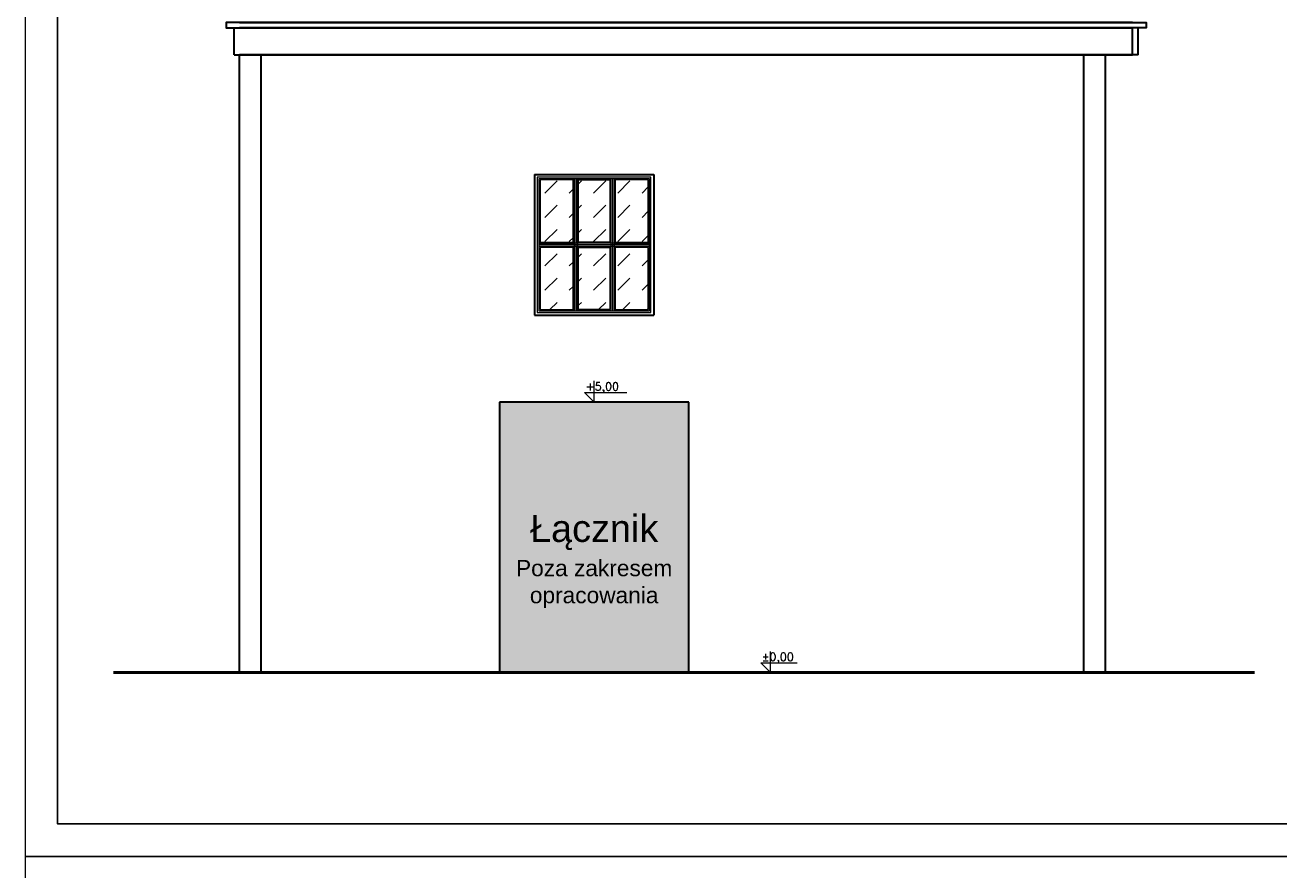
# Model space of a CAD drawing. Header units: millimetres. Extents: x 26456 to 42202, y 436 to 12316.
# Tile 19 of 36: x 35202 to 37519, y 3381 to 4943. Entities that reach past the tile are written whole.
import ezdxf

# ---------------------------------------------------------------- set-up
doc = ezdxf.new("R2010")
doc.units = ezdxf.units.MM
for name, color, linetype, lineweight in [('G-ANNO-TTLB', 6, 'Continuous', 9), ('G-ANNO-TTLB-MEDM', 33, 'Continuous', 25), ('Stolarka okienna', 140, 'Continuous', 15), ('Teren', 26, 'Continuous', 50), ('Wypełnienie ścian', 22, 'Continuous', 9), ('Ściany', 22, 'Continuous', 30)]:
    doc.layers.add(name, color=color, linetype=linetype, lineweight=lineweight)
doc.styles.get("Standard").update_dxf_attribs({"font": 'arial.ttf'})

msp = doc.modelspace()

# ---------------------------------------------------------------- hatches: boundary and pattern name
at = {"layer": 'Stolarka okienna'}
h = msp.add_hatch(dxfattribs=at)
h.set_pattern_fill('DASH', color=1, scale=10, angle=45)
h.set_pattern_definition([(45, (21255.412, 3914.196), (4e-15, 44.90128), [31.75, -31.75])])
h.paths.add_polyline_path([(36214.6, 4657.2), (36153.6, 4657.2), (36153.6, 4542.2), (36214.6, 4542.2)])
h.paths.add_polyline_path([(36282.6, 4657.2), (36224.6, 4657.2), (36224.6, 4542.2), (36282.6, 4542.2)])
h.paths.add_polyline_path([(36353.6, 4657.2), (36292.6, 4657.2), (36292.6, 4542.2), (36353.6, 4542.2)])
h.paths.add_polyline_path([(36353.6, 4532.2), (36292.6, 4532.2), (36292.6, 4417.2), (36353.6, 4417.2)])
h.paths.add_polyline_path([(36282.6, 4532.2), (36224.6, 4532.2), (36224.6, 4417.2), (36282.6, 4417.2)])
h.paths.add_polyline_path([(36214.6, 4532.2), (36153.6, 4532.2), (36153.6, 4417.2), (36214.6, 4417.2)])
at = {"layer": 'Wypełnienie ścian', "true_color": 0xc7c8ca}
h = msp.add_hatch(color=9, dxfattribs=at)
h.dxf.hatch_style = 1
h.paths.add_polyline_path([(36428.6, 4246.2), (36078.6, 4246.2), (36078.6, 3746.2), (36428.6, 3746.2)])

# ---------------------------------------------------------------- linework, layer by layer
at = {"layer": 'G-ANNO-TTLB'}
for points in [[(41202.1, 6376.5), (35202.1, 6376.5), (35202.1, 3406.5), (41202.1, 3406.5)], [(40202.1, 3406.5), (35202.1, 3406.5), (35202.1, 436.5), (40202.1, 436.5)]]:
    msp.add_lwpolyline(points, close=True, dxfattribs=at)
at = {"layer": 'G-ANNO-TTLB-MEDM'}
msp.add_lwpolyline([(41142.1, 6326.5), (35262.1, 6326.5), (35262.1, 3466.5), (41142.1, 3466.5)], close=True, dxfattribs=at)
at = {"layer": 'Stolarka okienna'}
for p, q in [((36253.6, 4246.2), (36235.8, 4264.1)), ((36235.8, 4264.1), (36314.2, 4264.1)), ((36253.6, 4246.2), (36253.6, 4285.4)), ((36579.2, 3746.2), (36579.2, 3785.4)), ((36579.2, 3746.2), (36561.3, 3764.1)), ((36561.3, 3764.1), (36628.5, 3764.1))]:
    msp.add_line(p, q, dxfattribs=at)
at = {"layer": 'Stolarka okienna', "color": 1}
for points in [[(36363.6, 4407.2), (36363.6, 4667.2), (36143.6, 4667.2), (36143.6, 4407.2), (36363.6, 4407.2)], [(36216.6, 4659.2), (36151.6, 4659.2), (36151.6, 4540.2), (36216.6, 4540.2), (36216.6, 4659.2)], [(36216.6, 4659.2), (36216.6, 4415.2)], [(36219.6, 4659.2), (36219.6, 4415.2)], [(36222.6, 4659.2), (36222.6, 4415.2)], [(36222.6, 4659.2), (36284.6, 4659.2), (36284.6, 4540.2), (36222.6, 4540.2), (36222.6, 4659.2)], [(36284.6, 4659.2), (36284.6, 4415.2)], [(36287.6, 4659.2), (36287.6, 4415.2)], [(36290.6, 4659.2), (36290.6, 4415.2)], [(36355.6, 4659.2), (36290.6, 4659.2), (36290.6, 4540.2), (36355.6, 4540.2), (36355.6, 4659.2)], [(36355.6, 4540.2), (36151.6, 4540.2)], [(36355.6, 4537.2), (36151.6, 4537.2)], [(36355.6, 4534.2), (36151.6, 4534.2)], [(36216.6, 4534.2), (36151.6, 4534.2), (36151.6, 4415.2), (36216.6, 4415.2), (36216.6, 4534.2)], [(36222.6, 4534.2), (36284.6, 4534.2), (36284.6, 4415.2), (36222.6, 4415.2), (36222.6, 4534.2)], [(36355.6, 4534.2), (36290.6, 4534.2), (36290.6, 4415.2), (36355.6, 4415.2), (36355.6, 4534.2)]]:
    msp.add_lwpolyline(points, dxfattribs=at)
for points in [[(36358.6, 4412.2), (36358.6, 4662.2), (36148.6, 4662.2), (36148.6, 4412.2)], [(36355.6, 4415.2), (36355.6, 4659.2), (36151.6, 4659.2), (36151.6, 4415.2)], [(36214.6, 4657.2), (36153.6, 4657.2), (36153.6, 4542.2), (36214.6, 4542.2)], [(36224.6, 4657.2), (36282.6, 4657.2), (36282.6, 4542.2), (36224.6, 4542.2)], [(36353.6, 4657.2), (36292.6, 4657.2), (36292.6, 4542.2), (36353.6, 4542.2)], [(36214.6, 4532.2), (36153.6, 4532.2), (36153.6, 4417.2), (36214.6, 4417.2)], [(36224.6, 4532.2), (36282.6, 4532.2), (36282.6, 4417.2), (36224.6, 4417.2)], [(36353.6, 4532.2), (36292.6, 4532.2), (36292.6, 4417.2), (36353.6, 4417.2)]]:
    msp.add_lwpolyline(points, close=True, dxfattribs=at)
at = {"layer": 'Teren'}
msp.add_lwpolyline([(35365.7, 3746.2), (37473.8, 3746.2)], dxfattribs=at)
at = {"layer": 'Ściany', "color": 1}
for p, q in [((36143.6, 4667.2), (36143.6, 4407.2)), ((36143.6, 4667.2), (36363.6, 4667.2)), ((36363.6, 4667.2), (36363.6, 4407.2)), ((36143.6, 4407.2), (36363.6, 4407.2))]:
    msp.add_line(p, q, dxfattribs=at)
at = {"layer": 'Ściany'}
for p, q in [((36428.6, 4246.2), (36078.6, 4246.2)), ((36078.6, 4246.2), (36078.6, 3746.2)), ((36428.6, 3746.2), (36428.6, 4246.2))]:
    msp.add_line(p, q, dxfattribs=at)
for points in [[(37248.6, 4948.2), (35588.6, 4948.2), (35573.6, 4948.2), (35573.6, 4938.2), (35588.6, 4938.2)], [(35588.6, 4938.2), (37248.6, 4938.2)], [(35588.6, 4888.2), (35588.6, 4938.2)], [(35588.6, 4938.2), (35715.2, 4938.2)], [(35588.6, 4888.2), (35588.6, 4938.2)], [(35598.6, 4948.2), (37258.6, 4948.2), (37273.6, 4948.2), (37273.6, 4938.2), (37258.6, 4938.2)], [(37258.6, 4938.2), (35598.6, 4938.2)], [(37258.6, 4938.2), (37132, 4938.2)], [(37248.6, 4888.2), (37248.6, 4938.2)], [(37258.6, 4888.2), (37258.6, 4938.2)], [(37258.6, 4888.2), (37258.6, 4938.2)], [(35588.6, 4888.2), (37248.6, 4888.2)], [(35588.6, 4888.2), (35715.2, 4888.2)], [(35598.6, 3746.2), (35598.6, 4888.2)], [(37258.6, 4888.2), (35598.6, 4888.2)], [(35638.6, 3746.2), (35638.6, 4888.2)], [(37258.6, 4888.2), (37132, 4888.2)], [(37158.6, 3746.2), (37158.6, 4888.2)], [(37198.6, 3746.2), (37198.6, 4888.2)], [(37198.6, 3746.2), (35598.6, 3746.2)]]:
    msp.add_lwpolyline(points, dxfattribs=at)

# ---------------------------------------------------------------- texts
at = {"layer": 'Stolarka okienna', "char_height": 15, "attachment_point": 1}
for s, insert in [('{\\Fsimplex|c238;+5,00}', (36237.8, 4282.8)), ('{\\Fsimplex|c0;%%P\\Fsimplex|c238;0,00}', (36563.3, 3782.8))]:
    msp.add_mtext(s, dxfattribs=dict(at, insert=insert))
at = {"layer": 'Wypełnienie ścian', "color": 1, "insert": (36078.6, 4037.8), "char_height": 50, "width": 350, "attachment_point": 1}
msp.add_mtext('\\pxqc;Łącznik\\P{\\H0.6x;Poza zakresem opracowania}', dxfattribs=at)

doc.saveas('drawing.dxf')
